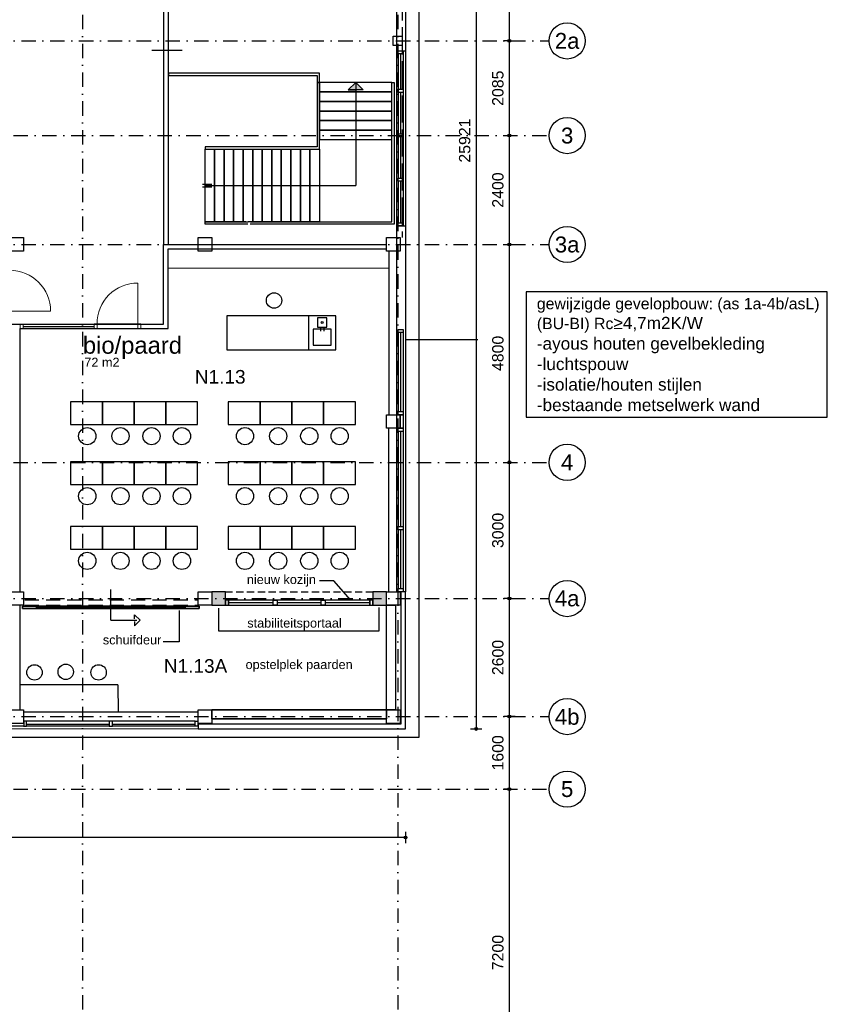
# Model space of a CAD drawing. Header units: millimetres. Extents: x 1137596 to 6076935, y -417599 to 265181.
# Tile 30 of 47: x 1297607 to 1315408, y -325411 to -303720. Entities that reach past the tile are written whole.
import ezdxf
from ezdxf.enums import TextEntityAlignment as Align

# ---------------------------------------------------------------- set-up
doc = ezdxf.new("R2010")
doc.units = ezdxf.units.MM
doc.header["$LTSCALE"] = 50
doc.header["$PDMODE"] = 3
doc.header["$PDSIZE"] = 1
for name, pattern in [('ACAD_ISO02W100', [15, 12, -3]), ('DASHDOT2', [12.7, 6.35, -3.175, 0, -3.175]), ('HIDDEN', [9.375, 6.25, -3.125]), ('HIDDEN2', [4.7625, 3.175, -1.5875])]:
    doc.linetypes.add(name, pattern=pattern)
doc.layers.get('0').update_dxf_attribs({"linetype": 'CONTINUOUS'})
doc.layers.get('DEFPOINTS').update_dxf_attribs({"linetype": 'CONTINUOUS'})
for name, color, linetype in [('AI$1A-100_INFO', 1, 'CONTINUOUS'), ('AL21----_BUITENWAND', 3, 'CONTINUOUS'), ('AL22----_BINNENWAND', 3, 'CONTINUOUS'), ('AL24----_TRAPPEN', 1, 'CONTINUOUS'), ('AL28----_KONSTRUKTIES', 4, 'CONTINUOUS'), ('AL31----_BUITENKOZIJN', 2, 'CONTINUOUS'), ('AL32----_BINNENKOZIJN', 7, 'CONTINUOUS'), ('AL32----_BINNENKOZIJN_1', 1, 'CONTINUOUS'), ('AL34----_BALUSTRADES', 1, 'CONTINUOUS'), ('Alg-Dun-Arc', 8, 'CONTINUOUS'), ('bib', 7, 'CONTINUOUS'), ('bib @ 100', 7, 'CONTINUOUS'), ('BiKoz-Draai-Az', 8, 'CONTINUOUS'), ('BiKoz-Hout-Az', 8, 'CONTINUOUS'), ('BiKoz-Hout-Drs', 2, 'CONTINUOUS'), ('BiWand-Bakst-Drs', 3, 'CONTINUOUS'), ('DIM25', 1, 'CONTINUOUS'), ('InrOpslag-Alg-Az', 1, 'CONTINUOUS'), ('Sanitair-Alg-Az', 1, 'CONTINUOUS'), ('stalen kolom', 1, 'CONTINUOUS'), ('Stramien-Alg-Az', 9, 'DASHDOT2'), ('Stramien-Alg-Drs', 8, 'CONTINUOUS'), ('Stramien-Alg-Txt', 2, 'CONTINUOUS'), ('Txt25', 2, 'CONTINUOUS'), ('TXT25-Oppvl', 2, 'CONTINUOUS'), ('TXT35', 3, 'CONTINUOUS')]:
    doc.layers.add(name, color=color, linetype=linetype)
doc.styles.add('BOS3', font='arial.ttf')
doc.dimstyles.new('BOS3', dxfattribs={"dimtxt": 2.5, "dimasz": 1.25, "dimexe": 1.25, "dimexo": 0, "dimgap": 1.25, "dimtad": 1, "dimdec": 3, "dimdsep": 46, "dimtxsty": 'BOS3', "dimblk": 'SMALL', "dimblk1": 'SMALL', "dimblk2": 'SMALL', "dimsah": 1, "dimcen": 2.5, "dimclrd": 1, "dimclre": 1, "dimclrt": 2, "dimadec": 4, "dimazin": 2, "dimtfac": 0.4, "dimtdec": 0, "dimtix": 1, "dimtmove": 2, "dimatfit": 3, "dimfxl": 1.25, "dimfxlon": 1, "dimtvp": 1, "dimtolj": 1, "dimarcsym": 0})

# ---------------------------------------------------------------- blocks, each defined once
blk = doc.blocks.new('H100054-_871429120820')
for p, q in [((-500, 2134), (-406, 2134)), ((-500, 2066), (-406, 2066)), ((-750, 1800), (0, 1800))]:
    blk.add_line(p, q)
for points in [[(0, 2400), (-750, 2400), (-750, 0), (0, 0)], [(-700, 2000), (-500, 2000), (-500, 2200), (-700, 2200)], [(-450, 1900), (-100, 1900), (-100, 2300), (-450, 2300)]]:
    blk.add_lwpolyline(points, close=True)
blk.add_circle((-600, 2100), 22)
blk = doc.blocks.new('Bos bikozijn linksdr B1030 simpel')
at = {"layer": 'BiKoz-Draai-Az', "lineweight": 0}
blk.add_lwpolyline([(67, -51), (67, -947, 0.414214), (963, -51, 0.414214)], format="xyb", dxfattribs=at)
at = {"layer": 'BiKoz-Hout-Az', "lineweight": 0}
for points in [[(67, 51), (963, 51)], [(67, -51), (963, -51)]]:
    blk.add_lwpolyline(points, dxfattribs=at)
at = {"layer": 'BiKoz-Hout-Drs', "lineweight": 0}
for points in [[(0, 51), (0, -51), (67, -51), (67, 51)], [(963, 51), (963, -51), (1030, -51), (1030, 51)]]:
    blk.add_lwpolyline(points, close=True, dxfattribs=at)
blk = doc.blocks.new('*U247')
at = {"layer": 'Stramien-Alg-Drs'}
blk.add_circle((-4, 0), 4, dxfattribs=at)
at = {"layer": 'Stramien-Alg-Txt', "style": 'BOS3'}
blk.add_attdef('TEKST', text='', height=3.5, dxfattribs=at).set_placement((-4, 0), align=Align.MIDDLE)
blk = doc.blocks.new('_Small')
at = {"color": 0, "linetype": 'ByBlock', "lineweight": -2}
blk.add_circle((0, 0), 0.25, dxfattribs=at)
blk = doc.blocks.new('*D211')
at = {"layer": 'DEFPOINTS', "color": 0, "transparency": 16777216}
for p in [(775531, -591917), (775584, -591917), (775458, -599117)]:
    blk.add_point(p, dxfattribs=at)
at = {"layer": 'DIM25', "color": 1, "lineweight": -2, "transparency": 16777216}
for p, q in [((775531, -591917), (775406, -591917)), ((775531, -599117), (775531, -591917)), ((775531, -599117), (775656, -599117))]:
    blk.add_line(p, q, dxfattribs=at)
at = {"layer": 'DIM25', "color": 1, "lineweight": -2, "transparency": 16777216, "xscale": 125, "yscale": 125, "zscale": 125}
for p, rotation in [((775531, -591917), 90), ((775531, -599117), 270)]:
    blk.add_blockref('_Small', p, dxfattribs=dict(at, rotation=rotation))
at = {"layer": 'DIM25', "color": 2, "transparency": 16777216, "insert": (775278, -595517), "char_height": 250, "attachment_point": 5, "rotation": 90, "style": 'BOS3'}
blk.add_mtext('\\A1;7200', dxfattribs=at)
blk = doc.blocks.new('*D212')
at = {"layer": 'DEFPOINTS', "color": 0, "transparency": 16777216}
for p in [(775214, -579917), (775531, -579917), (774675, -584717)]:
    blk.add_point(p, dxfattribs=at)
at = {"layer": 'DIM25', "color": 1, "lineweight": -2, "transparency": 16777216}
for p, q in [((775406, -579917), (775656, -579917)), ((775531, -584717), (775531, -579917)), ((775406, -584717), (775656, -584717))]:
    blk.add_line(p, q, dxfattribs=at)
at = {"layer": 'DIM25', "color": 1, "lineweight": -2, "transparency": 16777216, "xscale": 125, "yscale": 125, "zscale": 125}
for p, rotation in [((775531, -579917), 90), ((775531, -584717), 270)]:
    blk.add_blockref('_Small', p, dxfattribs=dict(at, rotation=rotation))
at = {"layer": 'DIM25', "color": 2, "transparency": 16777216, "insert": (775278, -582317), "char_height": 250, "attachment_point": 5, "rotation": 90, "style": 'BOS3'}
blk.add_mtext('\\A1;4800', dxfattribs=at)
blk = doc.blocks.new('*D213')
at = {"layer": 'DEFPOINTS', "color": 0, "transparency": 16777216}
for p in [(775531, -590317), (775810, -590317), (775584, -591917)]:
    blk.add_point(p, dxfattribs=at)
at = {"layer": 'DIM25', "color": 1, "lineweight": -2, "transparency": 16777216}
for p, q in [((775656, -590317), (775406, -590317)), ((775531, -591917), (775531, -590317)), ((775531, -591917), (775406, -591917))]:
    blk.add_line(p, q, dxfattribs=at)
at = {"layer": 'DIM25', "color": 1, "lineweight": -2, "transparency": 16777216, "xscale": 125, "yscale": 125, "zscale": 125}
for p, rotation in [((775531, -590317), 90), ((775531, -591917), 270)]:
    blk.add_blockref('_Small', p, dxfattribs=dict(at, rotation=rotation))
at = {"layer": 'DIM25', "color": 2, "transparency": 16777216, "insert": (775278, -591117), "char_height": 250, "attachment_point": 5, "rotation": 90, "style": 'BOS3'}
blk.add_mtext('\\A1;1600', dxfattribs=at)
blk = doc.blocks.new('*D214')
at = {"layer": 'DEFPOINTS', "color": 0, "transparency": 16777216}
for p in [(775531, -587717), (775710, -587717), (775810, -590317)]:
    blk.add_point(p, dxfattribs=at)
at = {"layer": 'DIM25', "color": 1, "lineweight": -2, "transparency": 16777216}
for p, q in [((775585, -587717), (775406, -587717)), ((775531, -590317), (775531, -587717)), ((775656, -590317), (775406, -590317))]:
    blk.add_line(p, q, dxfattribs=at)
at = {"layer": 'DIM25', "color": 1, "lineweight": -2, "transparency": 16777216, "xscale": 125, "yscale": 125, "zscale": 125}
for p, rotation in [((775531, -587717), 90), ((775531, -590317), 270)]:
    blk.add_blockref('_Small', p, dxfattribs=dict(at, rotation=rotation))
at = {"layer": 'DIM25', "color": 2, "transparency": 16777216, "insert": (775278, -589017), "char_height": 250, "attachment_point": 5, "rotation": 90, "style": 'BOS3'}
blk.add_mtext('\\A1;2600', dxfattribs=at)
blk = doc.blocks.new('*D215')
at = {"layer": 'DEFPOINTS', "color": 0, "transparency": 16777216}
for p in [(774675, -584717), (775531, -584717), (775710, -587717)]:
    blk.add_point(p, dxfattribs=at)
at = {"layer": 'DIM25', "color": 1, "lineweight": -2, "transparency": 16777216}
for p, q in [((775406, -584717), (775656, -584717)), ((775531, -587717), (775531, -584717)), ((775585, -587717), (775406, -587717))]:
    blk.add_line(p, q, dxfattribs=at)
at = {"layer": 'DIM25', "color": 1, "lineweight": -2, "transparency": 16777216, "xscale": 125, "yscale": 125, "zscale": 125}
for p, rotation in [((775531, -584717), 90), ((775531, -587717), 270)]:
    blk.add_blockref('_Small', p, dxfattribs=dict(at, rotation=rotation))
at = {"layer": 'DIM25', "color": 2, "transparency": 16777216, "insert": (775278, -586217), "char_height": 250, "attachment_point": 5, "rotation": 90, "style": 'BOS3'}
blk.add_mtext('\\A1;3000', dxfattribs=at)
blk = doc.blocks.new('*D216')
at = {"layer": 'DEFPOINTS', "color": 0, "transparency": 16777216}
for p in [(775531, -570317), (775711, -570317), (775692, -575432)]:
    blk.add_point(p, dxfattribs=at)
at = {"layer": 'DIM25', "color": 1, "lineweight": -2, "transparency": 16777216}
for p, q in [((775586, -570317), (775406, -570317)), ((775531, -575432), (775531, -570317)), ((775567, -575432), (775406, -575432))]:
    blk.add_line(p, q, dxfattribs=at)
at = {"layer": 'DIM25', "color": 1, "lineweight": -2, "transparency": 16777216, "xscale": 125, "yscale": 125, "zscale": 125}
for p, rotation in [((775531, -570317), 90), ((775531, -575432), 270)]:
    blk.add_blockref('_Small', p, dxfattribs=dict(at, rotation=rotation))
at = {"layer": 'DIM25', "color": 2, "transparency": 16777216, "insert": (775278, -572875), "char_height": 250, "attachment_point": 5, "rotation": 90, "style": 'BOS3'}
blk.add_mtext('\\A1;5115', dxfattribs=at)
blk = doc.blocks.new('*D217')
at = {"layer": 'DEFPOINTS', "color": 0, "transparency": 16777216}
for p in [(775174, -577518), (775531, -577518), (775214, -579918)]:
    blk.add_point(p, dxfattribs=at)
at = {"layer": 'DIM25', "color": 1, "lineweight": -2, "transparency": 16777216}
for p, q in [((775406, -577518), (775656, -577518)), ((775531, -579918), (775531, -577518)), ((775406, -579918), (775656, -579918))]:
    blk.add_line(p, q, dxfattribs=at)
at = {"layer": 'DIM25', "color": 1, "lineweight": -2, "transparency": 16777216, "xscale": 125, "yscale": 125, "zscale": 125}
for p, rotation in [((775531, -577518), 90), ((775531, -579918), 270)]:
    blk.add_blockref('_Small', p, dxfattribs=dict(at, rotation=rotation))
at = {"layer": 'DIM25', "color": 2, "transparency": 16777216, "insert": (775278, -578718), "char_height": 250, "attachment_point": 5, "rotation": 90, "style": 'BOS3'}
blk.add_mtext('\\A1;2400', dxfattribs=at)
blk = doc.blocks.new('*D218')
at = {"layer": 'DEFPOINTS', "color": 0, "transparency": 16777216}
for p in [(775531, -575432), (775692, -575432), (775174, -577517)]:
    blk.add_point(p, dxfattribs=at)
at = {"layer": 'DIM25', "color": 1, "lineweight": -2, "transparency": 16777216}
for p, q in [((775567, -575432), (775406, -575432)), ((775531, -577517), (775531, -575432)), ((775406, -577517), (775656, -577517))]:
    blk.add_line(p, q, dxfattribs=at)
at = {"layer": 'DIM25', "color": 1, "lineweight": -2, "transparency": 16777216, "xscale": 125, "yscale": 125, "zscale": 125}
for p, rotation in [((775531, -575432), 90), ((775531, -577517), 270)]:
    blk.add_blockref('_Small', p, dxfattribs=dict(at, rotation=rotation))
at = {"layer": 'DIM25', "color": 2, "transparency": 16777216, "insert": (775278, -576475), "char_height": 250, "attachment_point": 5, "rotation": 90, "style": 'BOS3'}
blk.add_mtext('\\A1;2085', dxfattribs=at)
blk = doc.blocks.new('*D222')
at = {"layer": 'DEFPOINTS', "color": 0, "transparency": 16777216}
for p in [(773241, -564669), (773241, -590590), (774799, -590590)]:
    blk.add_point(p, dxfattribs=at)
at = {"layer": 'DIM25', "color": 1, "lineweight": -2, "transparency": 16777216}
for p, q in [((774674, -564669), (774924, -564669)), ((774799, -564669), (774799, -590590)), ((774674, -590590), (774924, -590590))]:
    blk.add_line(p, q, dxfattribs=at)
at = {"layer": 'DIM25', "color": 1, "lineweight": -2, "transparency": 16777216, "xscale": 125, "yscale": 125, "zscale": 125}
for p, rotation in [((774799, -564669), 90), ((774799, -590590), 270)]:
    blk.add_blockref('_Small', p, dxfattribs=dict(at, rotation=rotation))
at = {"layer": 'DIM25', "color": 2, "transparency": 16777216, "insert": (774547, -577629), "char_height": 250, "attachment_point": 5, "rotation": 90, "style": 'BOS3'}
blk.add_mtext('\\A1;25921', dxfattribs=at)
blk = doc.blocks.new('P-K-39-001S_P04624')
at = {"color": 0, "lineweight": 0}
blk.add_lwpolyline([(-67, 0), (-67, -114), (0, -114), (0, 0)], close=True, dxfattribs=at)
blk = doc.blocks.new('h651-06-')
at = {"color": 0, "linetype": 'ByBlock'}
blk.add_line((-324, 0), (324, 0), dxfattribs=at)
for centre, start, end in [((-252, -10), 9.4623, 170.5377), ((-132, 10), 189.4623, 350.5377), ((-12, -10), 9.4623, 170.5377), ((108, 10), 189.4623, 350.5377), ((228, -10), 9.4623, 170.5377)]:
    blk.add_arc(centre, 60.8, start, end, dxfattribs=at)
blk = doc.blocks.new('*U234')
at = {"layer": 'BiKoz-Draai-Az'}
blk.add_line((-188, 0), (-188, 630), dxfattribs=at)
blk.add_arc((-188, 0), 630, 90, 180, dxfattribs=at)
at = {"layer": 'Sanitair-Alg-Az'}
blk.add_lwpolyline([(-1021, 0), (-75, 0), (-75, 20), (-1021, 20)], close=True, dxfattribs=at)
blk = doc.blocks.new('*U235')
at = {"layer": 'Sanitair-Alg-Az', "linetype": 'HIDDEN2'}
for p, q in [((-275, -160), (275, -40)), ((275, -160), (-275, -40))]:
    blk.add_line(p, q, dxfattribs=at)
blk.add_lwpolyline([(275, -160), (275, -40), (-275, -40), (-275, -160)], close=True, dxfattribs=at)
at = {"layer": 'Sanitair-Alg-Az'}
for points in [[(114, -192), (160, -340), (163, -353), (167, -365), (170, -379), (173, -392), (175, -406), (176, -420), (178, -435), (179, -466), (178, -482), (176, -499), (173, -517), (168, -534), (161, -551), (154, -568), (145, -585), (134, -601), (122, -616), (109, -629), (94, -641), (78, -652), (61, -660), (42, -667), (0, -673), (-22, -672), (-42, -668), (-61, -662), (-78, -653), (-94, -643), (-109, -631), (-123, -617), (-134, -602), (-145, -586), (-154, -569), (-162, -552), (-169, -534), (-173, -517), (-177, -500), (-180, -466), (-179, -451), (-179, -436), (-177, -421), (-176, -407), (-173, -393), (-171, -380), (-168, -367), (-164, -354), (-160, -342), (-114, -194)], [(-110, -240), (110, -240)]]:
    blk.add_lwpolyline(points, dxfattribs=at)
blk = doc.blocks.new('wast')
at = {"layer": 'Sanitair-Alg-Az'}
for points in [[(-300, 0), (-300, -400), (300, -400), (300, 0)], [(-250, -77), (-250, -350), (250, -350), (250, -77)], [(0, -60), (-46.5, -60), (-46.5, -35), (0, -35)], [(-15, -64), (15, -64), (15, -157), (-15, -157)], [(0, -60), (46.5, -60), (46.5, -35), (0, -35)]]:
    blk.add_lwpolyline(points, close=True, dxfattribs=at)
blk = doc.blocks.new('*U236')
at = {"layer": 'Sanitair-Alg-Az'}
for points in [[(-57, -339, 0.181983), (0, -360, 0.181983), (57, -339, 0.102751), (120, -255, 0.062084), (156, -146, 0.048328), (170, 0), (-170, 0, 0.048328), (-156, -146, 0.062084), (-120, -255, 0.102751), (-57, -339)], [(-90, -105, 0.42619), (-126, -140, 0.000065), (-126, -140, 0.062084), (-93, -242, 0.102751), (-37, -316, 0.181983), (0, -330, 0.181983), (37, -316, 0.102751), (93, -242, 0.062084), (126, -140, 0.000065), (126, -140, 0.426188), (90, -105), (-95, -105)]]:
    blk.add_lwpolyline(points, format="xyb", close=True, dxfattribs=at)
blk.add_lwpolyline([(-148, -180, -0.423058), (-90, -90), (90, -90, -0.423058), (148, -180)], format="xyb", dxfattribs=at)
blk.add_arc((0, -38), 196, 235.8248, 304.1752, dxfattribs=at)
blk = doc.blocks.new('kolom_1')
at = {"layer": 'stalen kolom'}
blk.add_lwpolyline([(0, 0), (300, 0), (300, 300), (0, 300)], close=True, dxfattribs=at)
blk = doc.blocks.new('trap verdieping')
at = {"layer": 'stalen kolom'}
h = blk.add_hatch(color=256, dxfattribs=at)
h.dxf.hatch_style = 1
h.paths.add_polyline_path([(3154, 2954), (3320, 3120), (3486, 2954)])
at = {"layer": 'AL31----_BUITENKOZIJN'}
for points in [[(4308, 2901), (4308, 1988)], [(4308, 1921), (4308, 1008)], [(4254, 941), (4254, 27)], [(4308, 941), (4308, 27)]]:
    blk.add_lwpolyline(points, dxfattribs=at)
at = {"layer": 'stalen kolom'}
for points in [[(2520, 3120), (2520, 3320), (-807, 3320), (-807, 3270), (2470, 3270), (2470, 3120), (2520, 3120)], [(0, 1650), (2470, 1650), (2470, 1650), (2520, 1650), (2520, 3120), (2470, 3120), (2470, 1700), (0, 1700)], [(998, 50), (4120, 50), (4120, 50), (4120, 3120), (4170, 3120), (4170, 0), (995, 0)], [(3320, 3120), (3154, 2954), (3320, 2954)], [(3320, 3120), (3320, 850)], [(3320, 3120), (3486, 2954), (3320, 2954)], [(0, 1700), (0, 1650), (1044, 1650)], [(1047, 1700), (0, 1700)], [(898, 50), (840, 50), (840, 1650), (994, 1650)], [(1044, 1650), (1050, 1650), (1050, 50), (948, 50)], [(-55, 880), (146, 880)], [(-55, 820), (146, 820)], [(0, 850), (3320, 850)], [(50, 850), (814, 850)], [(0, 0), (0, 50), (948, 50)], [(945, 0), (0, 0)]]:
    blk.add_lwpolyline(points, dxfattribs=at)
for points in [[(2520, 2910), (4120, 2910), (4120, 3120), (2520, 3120)], [(3154, 2954), (3320, 3120), (3486, 2954)], [(3154, 2954), (3320, 3120), (3486, 2954)], [(2520, 2700), (4120, 2700), (4120, 2910), (2520, 2910)], [(2520, 2490), (4120, 2490), (4120, 2700), (2520, 2700)], [(2520, 2280), (4120, 2280), (4120, 2490), (2520, 2490)], [(2520, 2070), (4120, 2070), (4120, 2280), (2520, 2280)], [(2520, 1860), (4120, 1860), (4120, 2070), (2520, 2070)], [(0, 50), (0, 1650), (210, 1650), (210, 50)], [(210, 50), (210, 1650), (420, 1650), (420, 50)], [(420, 50), (420, 1650), (630, 1650), (630, 50)], [(630, 50), (630, 1650), (840, 1650), (840, 50)], [(1050, 50), (1050, 1650), (1260, 1650), (1260, 50)], [(1260, 50), (1260, 1650), (1470, 1650), (1470, 50)], [(1470, 50), (1470, 1650), (1680, 1650), (1680, 50)], [(1680, 50), (1680, 1650), (1890, 1650), (1890, 50)], [(1890, 50), (1890, 1650), (2100, 1650), (2100, 50)], [(2100, 50), (2100, 1650), (2310, 1650), (2310, 50)], [(2310, 50), (2310, 1650), (2520, 1650), (2520, 50)]]:
    blk.add_lwpolyline(points, close=True, dxfattribs=at)
blk = doc.blocks.new('tijdelijk verdieping')
at = {"layer": 'Alg-Dun-Arc', "transparency": 33554687}
h = blk.add_hatch(color=256, dxfattribs=at)
h.dxf.hatch_style = 1
h.paths.add_polyline_path([(25200, -8100), (25500, -8100), (25500, -7800), (25200, -7800)])
h = blk.add_hatch(color=256, dxfattribs=at)
h.dxf.hatch_style = 1
h.paths.add_polyline_path([(28750, -8100), (29050, -8100), (29050, -7800), (28750, -7800)])
at = {"color": 3}
for points in [[(8600, 4270), (20750, 4269), (20750, 0), (8600, 1)], [(8700, 4170), (20650, 4169), (20650, 100), (8700, 101)], [(620, -7800), (620, -8100), (320, -8100), (320, -7800)]]:
    blk.add_lwpolyline(points, close=True, dxfattribs=at)
at = {"layer": 'AI$1A-100_INFO', "linetype": 'HIDDEN', "ltscale": 5}
for p, q in [((8700, 4120), (20649, 169)), ((20634, 4119), (8700, 101))]:
    blk.add_line(p, q, dxfattribs=at)
at = {"layer": 'AL21----_BUITENWAND'}
blk.add_lwpolyline([(25200, -10600), (25200, -10400), (29050, -10400), (29050, -10600)], close=True, dxfattribs=at)
at = {"layer": 'AL22----_BINNENWAND'}
for points in [[(0, 120), (0, 20), (4450, 20), (4450, 120)], [(4150, -45), (4150, -255), (620, -255), (620, -45)], [(100, -300), (100, -962), (300, -962), (300, -300)], [(420, -300), (420, -962), (320, -962), (320, -300)], [(4435, -300), (4435, -7800), (4250, -7800), (4250, -300)], [(420, -3580), (420, -2016), (320, -2016), (320, -3580)]]:
    blk.add_lwpolyline(points, close=True, dxfattribs=at)
for points in [[(100, -5131), (100, -2016), (300, -2016), (300, -5131)], [(4250, -2227), (4250, -3114)], [(4250, -3214), (4250, -4100)], [(4250, -4100), (620, -4100), (620, -3880), (520, -3880), (520, -4200), (4250, -4200)], [(4250, -4400), (320, -4400), (320, -5131)], [(420, -5131), (420, -4500), (4250, -4500)], [(420, -5131), (420, -5131), (420, -5131), (100, -5131)], [(300, -6185), (300, -7800), (100, -7800), (100, -6185)], [(420, -6185), (420, -6185), (420, -6185), (100, -6185)], [(320, -6185), (320, -7800), (420, -7800), (420, -7365)], [(420, -6185), (420, -7240)], [(1220, -7800), (1220, -7240), (420, -7240)], [(420, -7365), (1095, -7365), (1095, -7800)], [(1095, -7800), (620, -7800), (620, -7900), (1120, -7900), (1120, -8050), (4150, -8050), (4150, -7950), (1220, -7950), (1220, -7800)]]:
    blk.add_lwpolyline(points, dxfattribs=at)
at = {"layer": 'AL28----_KONSTRUKTIES'}
for points in [[(0, -300), (0, 0), (300, 0), (300, -300)], [(0, -300), (0, 0), (300, 0), (300, -300)], [(620, 0), (620, -300), (320, -300), (320, 0)], [(620, 0), (620, -300), (320, -300), (320, 0)], [(4150, 0), (4150, -300), (4450, -300), (4450, 0)], [(4150, 0), (4150, -300), (4450, -300), (4450, 0)], [(4150, 0), (4150, -300), (4450, -300), (4450, 0)], [(8600, 0), (8600, -300), (8300, -300), (8300, 0)], [(620, -3580), (620, -3880), (320, -3880), (320, -3580)], [(0, -7800), (0, -8100), (300, -8100), (300, -7800)], [(0, -7800), (0, -8100), (300, -8100), (300, -7800)], [(620, -7800), (620, -8100), (320, -8100), (320, -7800)], [(4150, -7800), (4150, -8100), (4450, -8100), (4450, -7800)], [(4150, -7800), (4150, -8100), (4450, -8100), (4450, -7800)]]:
    blk.add_lwpolyline(points, close=True, dxfattribs=at)
at = {"layer": 'AL32----_BINNENKOZIJN', "linetype": 'Continuous'}
for points in [[(367, -972), (367, -1022), (324, -1022), (324, -1039), (253, -1039), (253, -982), (353, -982), (353, -972)], [(367, -1956), (324, -1956), (324, -1939), (253, -1939), (253, -1996), (353, -1996), (353, -2006), (367, -2006)], [(367, -5141), (367, -5191), (324, -5191), (324, -5208), (253, -5208), (253, -5151), (353, -5151), (353, -5141)], [(367, -6125), (324, -6125), (324, -6108), (253, -6108), (253, -6165), (353, -6165), (353, -6175), (367, -6175)]]:
    blk.add_lwpolyline(points, close=True, dxfattribs=at)
for points in [[(324, -1027), (324, -1951)], [(364, -1956), (364, -1022)], [(324, -5196), (324, -6120)], [(364, -6125), (364, -5191)]]:
    blk.add_lwpolyline(points, dxfattribs=at)
at = {"layer": 'AL32----_BINNENKOZIJN_1', "linetype": 'Continuous'}
for points in [[(364, -1022), (606, -1924, -0.065543), (364, -1956, -0.065543)], [(364, -5191), (606, -6094, -0.065543), (364, -6125, -0.065543)]]:
    blk.add_lwpolyline(points, format="xyb", dxfattribs=at)
at = {"layer": 'AL32----_BINNENKOZIJN_1'}
for points in [[(164, -1498), (564, -1498)], [(164, -5667), (564, -5667)]]:
    blk.add_lwpolyline(points, dxfattribs=at)
at = {"layer": 'AL34----_BALUSTRADES'}
blk.add_lwpolyline([(8700, 4170), (20634, 4169), (20634, 4119), (8700, 4120)], dxfattribs=at)
at = {"layer": 'BiWand-Bakst-Drs'}
for points in [[(4089, -1201), (4070, -1201), (4070, -255), (4089, -255)], [(4250, -1201), (2950, -1201), (2950, -1221), (4250, -1221)], [(4089, -2167), (4070, -2167), (4070, -1221), (4089, -1221)], [(4250, -2167), (2950, -2167), (2950, -2187), (4250, -2187)], [(4089, -3134), (4070, -3134), (4070, -2187), (4089, -2187)], [(4250, -3134), (2950, -3134), (2950, -3154), (4250, -3154)], [(4089, -4100), (4070, -4100), (4070, -3154), (4089, -3154)], [(4089, -5446), (4070, -5446), (4070, -4500), (4089, -4500)], [(4250, -5446), (2950, -5446), (2950, -5466), (4250, -5466)], [(4089, -6412), (4070, -6412), (4070, -5466), (4089, -5466)], [(4250, -6412), (2950, -6412), (2950, -6432), (4250, -6432)], [(4089, -7950), (4070, -7950), (4070, -6432), (4089, -6432)], [(4070, -7181), (3579, -7181), (3579, -7201), (4070, -7201)]]:
    blk.add_lwpolyline(points, close=True, dxfattribs=at)
at = {"layer": 'stalen kolom', "color": 3}
blk.add_lwpolyline([(25200, -10600), (29050, -10600), (29050, -10400), (25200, -10400)], close=True, dxfattribs=at)
at = {"layer": 'AL32----_BINNENKOZIJN', "linetype": 'Continuous', "rotation": 270}
blk.add_blockref('P-K-39-001S_P04624', (158, 120), dxfattribs=at)
at = {"layer": 'AL32----_BINNENKOZIJN', "rotation": 180}
for p in [(324, -1498), (324, -5667)]:
    blk.add_blockref('h651-06-', p, dxfattribs=at)
at = {"layer": 'bib'}
for name, p in [('trap verdieping', (25052, 300)), ('wast', (1331, -255)), ('wast', (1331, -4500)), ('kolom_1', (25200, -8100)), ('kolom_1', (28750, -8100))]:
    blk.add_blockref(name, p, dxfattribs=at)
for name, p, rotation in [('*U234', (2970, -180), 90), ('*U235', (4230, -728), 270), ('*U234', (2970, -1146), 90), ('*U235', (4230, -1694), 270), ('*U235', (4230, -2661), 270), ('*U235', (4230, -3627), 270), ('*U234', (2970, -4425), 90), ('*U235', (4230, -4973), 270), ('*U235', (4230, -5939), 270), ('*U236', (4070, -6813), 270)]:
    blk.add_blockref(name, p, dxfattribs=dict(at, rotation=rotation))
for name, p, xscale, rotation in [('*U234', (2970, -3209), -1.000000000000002, 90), ('*U234', (2970, -4175), -1.000000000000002, 90), ('wast', (1331, -4100), -1, 180), ('*U234', (2970, -6488), -1.000000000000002, 90), ('wast', (1679, -7950), -1, 180), ('*U236', (4070, -7567), -1, 270)]:
    blk.add_blockref(name, p, dxfattribs=dict(at, xscale=xscale, rotation=rotation))
blk = doc.blocks.new('*D150')
at = {"layer": 'DEFPOINTS', "color": 0, "transparency": 16777216}
for p in [(1264071, -319342), (1306111, -319342), (1264071, -321736)]:
    blk.add_point(p, dxfattribs=at)
at = {"layer": 'DIM25', "color": 1, "lineweight": -2, "transparency": 16777216}
for p, q in [((1264071, -321611), (1264071, -321861)), ((1306111, -321611), (1306111, -321861)), ((1306111, -321736), (1264071, -321736))]:
    blk.add_line(p, q, dxfattribs=at)
at = {"layer": 'DIM25', "color": 1, "lineweight": -2, "transparency": 16777216, "xscale": 125, "yscale": 125, "zscale": 125, "rotation": 180}
blk.add_blockref('_Small', (1264071, -321736), dxfattribs=at)
at = {"layer": 'DIM25', "color": 1, "lineweight": -2, "transparency": 16777216, "xscale": 125, "yscale": 125, "zscale": 125}
blk.add_blockref('_Small', (1306111, -321736), dxfattribs=at)
at = {"layer": 'DIM25', "color": 2, "transparency": 16777216, "insert": (1285091, -321484), "char_height": 250, "attachment_point": 5, "style": 'BOS3'}
blk.add_mtext('\\A1;42040', dxfattribs=at)
blk = doc.blocks.new('*U252')
at = {"layer": 'TXT25-Oppvl', "style": 'BOS3'}
blk.add_attdef('OPPERVLAKTE2', (0, -3), '', height=2, dxfattribs=at)
at = {"layer": 'TXT35', "style": 'BOS3'}
for tag, p, height in [('RUIMTENUMMER', (0, 4), 3), ('RUIMTENAAM', (0, 0), 2.5)]:
    blk.add_attdef(tag, p, '', height=height, dxfattribs=at)
blk = doc.blocks.new('stramienen')
at = {"layer": 'Stramien-Alg-Az'}
blk.add_line((730479.0585, -575432.0924), (776404.4477, -575432.0924), dxfattribs=at)
for points in [[(766120.6695, -557711.0234), (766120.6695, -629125.5137)], [(773070.6697, -557711.0234), (773070.6697, -629125.5137)], [(703629.6064, -577517.1403), (776404.4348, -577517.1403)], [(730479.0455, -579918.0172), (776404.4348, -579918.0172)], [(703629.6064, -584717.1403), (776404.4348, -584717.1403)], [(730479.0455, -587717.0956), (776404.4348, -587717.0956)], [(730479.0455, -590317.098), (776404.4351, -590317.098)], [(703629.6064, -591917.1412), (776404.4348, -591917.1412)]]:
    blk.add_lwpolyline(points, dxfattribs=at)
at = {"layer": 'bib @ 100', "xscale": 100, "yscale": 100, "zscale": 100}
for p, values in [((777204.4477, -575432.0924), {'TEKST': '2a'}), ((777204.4348, -577517.1403), {'TEKST': '3'}), ((777204.4348, -579918.0172), {'TEKST': '3a'}), ((777204.4348, -584717.1403), {'TEKST': '4'}), ((777204.4348, -587717.0956), {'TEKST': '4a'}), ((777204.4351, -590317.098), {'TEKST': '4b'}), ((777204.4348, -591917.1412), {'TEKST': '5'})]:
    blk.add_blockref('*U247', p, dxfattribs=at).add_auto_attribs(values)
at = {"layer": 'DIM25'}
for base, p1, p2, picture, middle in [((774799.255, -590589.5966), (773241.2488, -564668.5968), (773241.2958, -590589.5966), '*D222', (774546.6117, -577629.0967)), ((775531.006, -570317.0923), (775691.7367, -575432.0924), (775711.09, -570317.0923), '*D216', (775278.3628, -572874.5923)), ((775531.006, -575432.1404), (775174.3151, -577517.1403), (775691.7367, -575432.1404), '*D218', (775278.3628, -576474.6403)), ((775531.006, -577518.0173), (775214.3338, -579918.0172), (775174.3151, -577518.0173), '*D217', (775278.3628, -578718.0172)), ((775531.006, -579917.1402), (774674.6723, -584717.1403), (775214.3338, -579917.1402), '*D212', (775278.3628, -582317.1402)), ((775531.006, -584717.0953), (775710.1059, -587717.0956), (774674.6723, -584717.0953), '*D215', (775278.2775, -586217.0954)), ((775531.006, -587717.0976), (775809.6933, -590317.098), (775710.1059, -587717.0976), '*D214', (775278.3628, -589017.0978)), ((775531.006, -590317.141), (775584.408, -591917.1412), (775809.6933, -590317.141), '*D213', (775278.3628, -591117.1411)), ((775531.006, -591917.1402), (775458.3164, -599117.1403), (775584.408, -591917.1402), '*D211', (775278.3628, -595517.1403))]:
    dim = blk.add_linear_dim(base=base, p1=p1, p2=p2, angle=90, dimstyle='BOS3', override={"dimscale": 0, "dimtxt": 2.5, "dimasz": 1.25, "dimexe": 1.25, "dimexo": 1.25, "dimgap": 1.25, "dimclrt": 2, "dimfxl": 1.25, "dimfxlon": 1}, dxfattribs=at)
    dim.commit()
    dim.dimension.update_dxf_attribs({"geometry": picture, "text_midpoint": middle})

msp = doc.modelspace()

# ---------------------------------------------------------------- linework, layer by layer
at = {"color": 3}
for p, q in [((1300786.5359, -308671.5273), (1300786.521, -302386.5275)), ((1300886.5359, -308671.5271), (1300886.521, -302386.5272)), ((1305910.646, -302386.5149), (1305910.687, -316321.5168)), ((1306110.646, -302386.5143), (1306110.687, -316321.5162)), ((1305910.6527, -304405.3756), (1306110.6527, -304405.3751)), ((1305910.664, -308261.514), (1306110.664, -308261.5134)), ((1297614.2116, -316321.5255), (1297614.2116, -310524.3132)), ((1297614.2116, -318921.5284), (1297614.2116, -316621.5265))]:
    msp.add_line(p, q, dxfattribs=at)
at = {"color": 1, "linetype": 'ACAD_ISO02W100'}
msp.add_line((1306040.6597, -302386.5143), (1306040.6777, -308521.5136), dxfattribs=at)
at = {"color": 1}
msp.add_line((1300517.1211, -304392.3122), (1301190.4422, -304392.3122), dxfattribs=at)
at = {"color": 1, "lineweight": 0}
for p, q in [((1300885.9466, -309194.7434), (1305740.6733, -309194.7434)), ((1301540.6924, -319341.5235), (1281090.6919, -319341.5616))]:
    msp.add_line(p, q, dxfattribs=at)
at = {"color": 1, "linetype": 'HIDDEN'}
for p, q in [((1297718.1998, -316502.3306), (1301540.6885, -316502.336)), ((1297718.1998, -316621.5177), (1301540.6885, -316621.5231))]:
    msp.add_line(p, q, dxfattribs=at)
at = {"color": 1, "linetype": 'Continuous'}
for q in [(1297614.2116, -318375.5223), (1299779.2422, -318971.5242)]:
    msp.add_line((1299767.3685, -318375.5202), q, dxfattribs=at)
at = {"color": 3}
for points in [[(1297290.678, -310424.3132), (1298866.2012, -310424.3132), (1300779.4773, -310424.3132), (1300779.4773, -308671.5355), (1305690.6594, -308671.5205)], [(1297614.2116, -310524.3132), (1298866.2012, -310524.3132), (1300879.4773, -310524.3132), (1300879.4773, -308771.5352), (1305690.6597, -308771.5205)]]:
    msp.add_lwpolyline(points, dxfattribs=at)
at = {"color": 1, "lineweight": 0}
msp.add_lwpolyline([(1297681.5543, -310424.3132), (1297614.568, -310424.3132), (1297614.568, -310524.3132), (1297681.5543, -310524.3132)], close=True, dxfattribs=at)
at = {"color": 1, "linetype": 'Continuous'}
for points in [[(1298728.6227, -312140.8537), (1298728.6227, -312640.8537), (1299428.6227, -312640.8537), (1299428.6227, -312140.8537)], [(1299428.6227, -312140.8537), (1299428.6227, -312640.8537), (1300128.6227, -312640.8537), (1300128.6227, -312140.8537)], [(1300128.6227, -312140.8537), (1300128.6227, -312640.8537), (1300828.6227, -312640.8537), (1300828.6227, -312140.8537)], [(1300828.6227, -312140.8537), (1300828.6227, -312640.8537), (1301528.6227, -312640.8537), (1301528.6227, -312140.8537)], [(1302205.5077, -312140.8537), (1302205.5077, -312640.8537), (1302905.5077, -312640.8537), (1302905.5077, -312140.8537)], [(1302905.5077, -312140.8537), (1302905.5077, -312640.8537), (1303605.5077, -312640.8537), (1303605.5077, -312140.8537)], [(1303605.5077, -312140.8537), (1303605.5077, -312640.8537), (1304305.5077, -312640.8537), (1304305.5077, -312140.8537)], [(1304305.5077, -312140.8537), (1304305.5077, -312640.8537), (1305005.5077, -312640.8537), (1305005.5077, -312140.8537)], [(1298728.6227, -313463.1594), (1298728.6227, -313963.1594), (1299428.6227, -313963.1594), (1299428.6227, -313463.1594)], [(1299428.6227, -313463.1594), (1299428.6227, -313963.1594), (1300128.6227, -313963.1594), (1300128.6227, -313463.1594)], [(1300128.6227, -313463.1594), (1300128.6227, -313963.1594), (1300828.6227, -313963.1594), (1300828.6227, -313463.1594)], [(1300828.6227, -313463.1594), (1300828.6227, -313963.1594), (1301528.6227, -313963.1594), (1301528.6227, -313463.1594)], [(1302205.5077, -313463.1594), (1302205.5077, -313963.1594), (1302905.5077, -313963.1594), (1302905.5077, -313463.1594)], [(1302905.5077, -313463.1594), (1302905.5077, -313963.1594), (1303605.5077, -313963.1594), (1303605.5077, -313463.1594)], [(1303605.5077, -313463.1594), (1303605.5077, -313963.1594), (1304305.5077, -313963.1594), (1304305.5077, -313463.1594)], [(1304305.5077, -313463.1594), (1304305.5077, -313963.1594), (1305005.5077, -313963.1594), (1305005.5077, -313463.1594)], [(1298728.6227, -314887.7369), (1298728.6227, -315387.7369), (1299428.6227, -315387.7369), (1299428.6227, -314887.7369)], [(1299428.6227, -314887.7369), (1299428.6227, -315387.7369), (1300128.6227, -315387.7369), (1300128.6227, -314887.7369)], [(1300128.6227, -314887.7369), (1300128.6227, -315387.7369), (1300828.6227, -315387.7369), (1300828.6227, -314887.7369)], [(1300828.6227, -314887.7369), (1300828.6227, -315387.7369), (1301528.6227, -315387.7369), (1301528.6227, -314887.7369)], [(1302205.5077, -314887.7369), (1302205.5077, -315387.7369), (1302905.5077, -315387.7369), (1302905.5077, -314887.7369)], [(1302905.5077, -314887.7369), (1302905.5077, -315387.7369), (1303605.5077, -315387.7369), (1303605.5077, -314887.7369)], [(1303605.5077, -314887.7369), (1303605.5077, -315387.7369), (1304305.5077, -315387.7369), (1304305.5077, -314887.7369)], [(1304305.5077, -314887.7369), (1304305.5077, -315387.7369), (1305005.5077, -315387.7369), (1305005.5077, -314887.7369)]]:
    msp.add_lwpolyline(points, close=True, dxfattribs=at)
for centre, radius in [((1303213.9677, -309906.8922), 170), ((1299095.7485, -312894.9351), 190), ((1299827.8462, -312894.9351), 190), ((1300513.0948, -312894.9351), 190), ((1301182.4193, -312894.9351), 190), ((1302572.6335, -312894.9351), 190), ((1303304.7312, -312894.9351), 190), ((1303989.9797, -312894.9351), 190), ((1304659.3042, -312894.9351), 190), ((1299095.7485, -314217.2409), 190), ((1299827.8462, -314217.2409), 190), ((1300513.0948, -314217.2409), 190), ((1301182.4193, -314217.2409), 190), ((1302572.6335, -314217.2409), 190), ((1303304.7312, -314217.2409), 190), ((1303989.9797, -314217.2409), 190), ((1304659.3042, -314217.2409), 190), ((1299095.7485, -315641.8183), 190), ((1299827.8462, -315641.8183), 190), ((1300513.0948, -315641.8183), 190), ((1301182.4193, -315641.8183), 190), ((1302572.6335, -315641.8183), 190), ((1303304.7312, -315641.8183), 190), ((1303989.9797, -315641.8183), 190), ((1304659.3042, -315641.8183), 190), ((1297932.3011, -318099.8874), 170), ((1298622.4432, -318086.6045), 170), ((1299346.4068, -318099.8874), 170)]:
    msp.add_circle(centre, radius, dxfattribs=at)
at = {"layer": 'AL21----_BUITENWAND'}
for points in [[(1301840.6582, -308771.5299), (1305690.6597, -308771.5205)], [(1305740.6733, -308821.5173), (1305740.6733, -312421.5157)], [(1305740.686, -316321.5162), (1305740.6802, -312721.5172)]]:
    msp.add_lwpolyline(points, dxfattribs=at)
for points in [[(1306110.6929, -319341.5157), (1306110.687, -316321.5162), (1306010.688, -316321.5162), (1306010.6919, -319241.5148), (1301540.6924, -319241.5226), (1301540.6924, -319341.5235)], [(1305890.6919, -318921.5167), (1305690.6909, -318921.5167), (1305690.688, -316621.5177), (1305890.688, -316621.5157)], [(1301840.6919, -319121.5226), (1301840.6915, -318921.524), (1305690.6909, -318921.5167), (1305690.6909, -319121.5148)]]:
    msp.add_lwpolyline(points, close=True, dxfattribs=at)
at = {"layer": 'AL24----_TRAPPEN'}
for points in [[(1279474.6662, -344704.1966), (1279474.7959, -319524.2195), (1279474.7959, -319524.2195), (1306410.7086, -319524.2195), (1306410.7086, -319524.2195), (1306410.7086, -293455.1421), (1306410.7086, -292555.1421), (1264262.6104, -292555.1421)], [(1301987.1076, -316681.2618), (1301987.1076, -317179.9065), (1305528.3157, -317179.9065), (1305528.3157, -316670.8976)], [(1297690.6907, -318971.5284), (1301540.6904, -318971.5206)]]:
    msp.add_lwpolyline(points, dxfattribs=at)
at = {"layer": 'AL24----_TRAPPEN', "linetype": 'HIDDEN2'}
msp.add_lwpolyline([(1302140.7139, -316321.536), (1305390.7095, -316321.5286)], dxfattribs=at)
at = {"layer": 'AL28----_KONSTRUKTIES'}
for points in [[(1306040.6636, -304086.5143), (1306040.6636, -304286.5148), (1305840.6626, -304286.5148), (1305840.6626, -304086.5143)], [(1297690.6777, -308521.5252), (1297690.6777, -308821.5267), (1297390.678, -308821.5267), (1297390.678, -308521.5252)], [(1301840.6728, -308521.5234), (1301840.6728, -308821.5229), (1301540.6733, -308821.5229), (1301540.6733, -308521.5234)], [(1305990.6743, -308521.514), (1305990.6743, -308821.5136), (1305690.6743, -308821.5136), (1305690.6743, -308521.514)], [(1305990.6792, -312421.5157), (1305990.6792, -312721.5157), (1305690.6821, -312721.5157), (1305690.6821, -312421.5157)], [(1297690.687, -316321.5255), (1297690.687, -316621.5265), (1297390.6875, -316621.5265), (1297390.6875, -316321.5255)], [(1301840.6855, -316321.5231), (1301840.6855, -316621.5231), (1301540.6885, -316621.5231), (1301540.6885, -316321.5231)], [(1305990.6792, -316321.5162), (1305990.6792, -316621.5162), (1305690.6821, -316621.5162), (1305690.6821, -316321.5162)], [(1297690.6907, -318921.5284), (1297690.6907, -319221.5314), (1297390.6912, -319221.5314), (1297390.6912, -318921.5284)], [(1301840.6894, -318921.524), (1301840.6894, -319221.524), (1301540.6924, -319221.524), (1301540.6924, -318921.524)], [(1305990.6792, -318921.5172), (1305990.6792, -319221.5172), (1305690.6821, -319221.5172), (1305690.6821, -318921.5172)]]:
    msp.add_lwpolyline(points, close=True, dxfattribs=at)
at = {"layer": 'AL31----_BUITENKOZIJN'}
for points in [[(1306060.6714, -304405.3755), (1306060.6714, -304472.375), (1305946.6714, -304472.375), (1305946.6714, -304405.3755)], [(1306060.6728, -305253.8046), (1306060.6728, -305320.8061), (1305946.6728, -305320.8061), (1305946.6728, -305253.8046)], [(1306060.6744, -306233.8046), (1306060.6744, -306300.8061), (1305946.6744, -306300.8061), (1305946.6744, -306233.8046)], [(1306060.6759, -307213.8046), (1306060.6759, -307280.8061), (1305946.6759, -307280.8061), (1305946.6759, -307213.8046)], [(1306060.6772, -308194.514), (1306060.6772, -308261.5136), (1305946.6772, -308261.5136), (1305946.6772, -308194.514)], [(1306060.6772, -310546.1795), (1306060.6772, -310610.5667), (1305946.6772, -310610.5667), (1305946.6772, -310546.1795)], [(1306060.6841, -312354.5167), (1306060.6841, -312421.5157), (1305946.6841, -312421.5157), (1305946.6841, -312354.5167)], [(1306060.6841, -312421.5157), (1306060.6841, -312721.5157), (1305990.6792, -312721.5157), (1305990.6792, -312421.5157)], [(1306060.6841, -312721.5172), (1306060.6841, -312788.5167), (1305946.6841, -312788.5167), (1305946.6841, -312721.5172)], [(1306060.688, -314888.0157), (1306060.688, -314955.0172), (1305946.688, -314955.0172), (1305946.688, -314888.0157)], [(1306060.6899, -316254.5167), (1306060.6899, -316321.5162), (1305946.6899, -316321.5162), (1305946.6899, -316254.5167)], [(1299582.1919, -319171.5275), (1299582.1919, -319285.5275), (1299649.1914, -319285.5275), (1299649.1914, -319171.5275)]]:
    msp.add_lwpolyline(points, close=True, dxfattribs=at)
for points in [[(1305946.6714, -304472.375), (1305946.6759, -307213.8046)], [(1306000.6724, -304472.375), (1306000.6734, -305253.8046)], [(1306060.6714, -304472.375), (1306060.6759, -307213.8046)], [(1306000.6734, -305320.8061), (1306000.6746, -306233.8046)], [(1306000.6747, -306300.8061), (1306000.6759, -307213.8046)], [(1305946.6759, -307280.8061), (1305946.6772, -308194.514)], [(1306000.6759, -307280.8061), (1306000.6772, -308194.514)], [(1306060.6759, -307280.8061), (1306060.6772, -308194.514)], [(1305946.6841, -310610.5667), (1305946.6841, -312354.5167)], [(1306003.6772, -310610.5667), (1306000.6851, -312354.5167)], [(1306060.6772, -310610.5667), (1306060.6841, -312354.5167)], [(1306000.6811, -311706.5936), (1306000.6851, -312354.5167)], [(1305946.6841, -312788.5167), (1305946.688, -314888.0157)], [(1306000.6851, -312788.5167), (1306000.688, -314888.0157)], [(1306060.6841, -312788.5167), (1306060.688, -314888.0157)], [(1305946.688, -314955.0172), (1305946.6899, -316254.5167)], [(1306000.688, -314955.0172), (1306000.6899, -316254.5167)], [(1306060.688, -314955.0172), (1306060.6899, -316254.5167)], [(1297690.6907, -319285.5314), (1297390.6912, -319285.5314)], [(1297700.6919, -319171.5304), (1297700.6919, -319271.5284), (1297690.6907, -319271.5284), (1297690.6907, -319285.5314), (1297757.6921, -319285.5314), (1297757.6921, -319171.5304), (1297700.6919, -319171.5304)], [(1299582.1919, -319171.5275), (1297757.6921, -319171.5305)], [(1299582.1919, -319244.1515), (1297757.6921, -319244.1555)], [(1299582.1919, -319285.5275), (1297757.6921, -319285.5315)], [(1300773.6904, -319171.5235), (1299649.1914, -319171.5276)], [(1300773.6904, -319244.1476), (1299649.1914, -319244.1517)], [(1300773.6924, -319285.5235), (1299649.1914, -319285.5276)], [(1301473.6909, -319171.5235), (1300773.6904, -319171.5235)], [(1301473.6922, -319244.1476), (1300773.6904, -319244.1476)], [(1301473.6929, -319285.5235), (1300773.6904, -319285.5235)], [(1301473.6929, -319285.5235), (1301473.6909, -319171.5235), (1301530.6909, -319171.5235), (1301530.6909, -319271.5245), (1301540.6924, -319271.5245), (1301540.6924, -319285.5235), (1301473.6929, -319285.5247)]]:
    msp.add_lwpolyline(points, dxfattribs=at)
at = {"layer": 'AL32----_BINNENKOZIJN', "linetype": 'Continuous'}
msp.add_lwpolyline([(1297681.5543, -310477.8571), (1299248.3849, -310477.8571)], dxfattribs=at)
at = {"layer": 'BiKoz-Hout-Drs'}
for points in [[(1299615.6877, -316950.2334), (1299615.6877, -316274.805)], [(1297670.687, -316636.5231), (1297970.687, -316636.5231), (1297970.687, -316690.5231), (1297670.687, -316690.5231), (1297670.687, -316636.5231)], [(1297970.687, -316663.5231), (1301260.6885, -316663.5231)], [(1301260.6885, -316636.5231), (1301560.6885, -316636.5231), (1301560.6885, -316690.5231), (1301260.6885, -316690.5231), (1301260.6885, -316636.5231)], [(1303190.2101, -316564.5356), (1302207.7002, -316564.5356)], [(1304251.2132, -316564.5356), (1303280.2101, -316564.5356)], [(1305323.7231, -316564.5356), (1304341.2132, -316564.5356)], [(1300140.6939, -316921.9087), (1300140.6939, -316828.6031), (1300262.3242, -316950.2334)], [(1299615.6877, -316950.2334), (1300187.4128, -316950.2334)], [(1300140.6939, -316978.5582), (1300140.6939, -317071.8637), (1300262.3242, -316950.2334)]]:
    msp.add_lwpolyline(points, dxfattribs=at)
for points in [[(1297670.687, -316636.5231), (1297670.687, -316690.5231), (1301560.6885, -316690.5231), (1301560.6885, -316636.5231)], [(1302207.7002, -316507.5356), (1302140.7139, -316507.5356), (1302140.7139, -316621.5356), (1302207.7002, -316621.5356)], [(1302207.7002, -316621.5356), (1305323.7231, -316621.5356), (1305323.7231, -316507.5356), (1302207.7002, -316507.5356)], [(1303190.2101, -316621.5356), (1303190.2101, -316507.5356), (1303280.2101, -316507.5356), (1303280.2101, -316621.5356)], [(1304251.2132, -316621.5356), (1304251.2132, -316507.5356), (1304341.2132, -316507.5356), (1304341.2132, -316621.5356)], [(1305390.7095, -316507.5356), (1305323.7231, -316507.5356), (1305323.7231, -316621.5356), (1305390.7095, -316621.5356)]]:
    msp.add_lwpolyline(points, close=True, dxfattribs=at)
at = {"layer": 'Txt25'}
msp.add_lwpolyline([(1308770.9004, -312475.7939), (1315408.2117, -312475.7939), (1315408.2117, -309713.1252), (1308770.9004, -309713.1252)], close=True, dxfattribs=at)

# ---------------------------------------------------------------- block references
msp.add_blockref('stramienen', (532869.4244, 271245.5598))
at = {"layer": 'AL22----_BINNENWAND'}
msp.add_blockref('tijdelijk verdieping', (1276640.6841, -308521.561), dxfattribs=at)
at = {"layer": 'bib', "color": 1, "lineweight": 0}
for p, rotation in [((1297339.678, -310204.539), 89.99999999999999), ((1300275.2571, -310469.1381), 180)]:
    msp.add_blockref('Bos bikozijn linksdr B1030 simpel', p, dxfattribs=dict(at, rotation=rotation))
at = {"layer": 'bib @ 100'}
ref = msp.add_blockref('*U252', (1301467.7079, -312137.519), dxfattribs=dict(at, xscale=100, yscale=100, zscale=100))
ref.add_attrib('RUIMTENUMMER', 'N1.13', (1301467.7079, -311737.519), dxfattribs={"layer": 'TXT35', "height": 300, "style": 'BOS3'})
ref = msp.add_blockref('*U252', (1300784.7254, -318507.3206), dxfattribs=dict(at, xscale=100, yscale=100, zscale=100))
ref.add_attrib('RUIMTENUMMER', 'N1.13A', (1300784.7254, -318107.3206), dxfattribs={"layer": 'TXT35', "height": 300, "style": 'BOS3'})
at = {"layer": 'InrOpslag-Alg-Az', "rotation": 270}
msp.add_blockref('H100054-_871429120820', (1302174.5927, -310990.446), dxfattribs=at)

# ---------------------------------------------------------------- texts
at = {"style": 'BOS3'}
msp.add_text('bio/paard', height=375, dxfattribs=at).set_placement((1298999.9899, -311078.8144))
at = {"color": 1, "style": 'BOS3'}
for s, p in [('72 m2', (1299419.4339, -311366.5831)), ('nieuw kozijn', (1303374.6285, -316151.774)), ('stabiliteitsportaal', (1303664.0438, -317111.7385)), ('schuifdeur', (1300083.96, -317482.4779)), ('opstelplek paarden', (1303765.9484, -318025.5949))]:
    msp.add_text(s, height=200, dxfattribs=at).set_placement(p, align=Align.CENTER)
at = {"layer": 'Txt25', "insert": (1309005.4555, -309849.505), "char_height": 250, "attachment_point": 1, "style": 'BOS3'}
msp.add_mtext_dynamic_manual_height_columns('gewijzigde gevelopbouw: (as 1a-4b/asL) (BU-BI) Rc{\\H1.0833x;≥4,7m2K/W\\P-ayous houten gevelbekleding\\P-luchtspouw\\P-isolatie/houten stijlen\\P-bestaande metselwerk wand}', width=6940.903373, gutter_width=1250, heights=[0], dxfattribs=at)

# ---------------------------------------------------------------- dimensions: what is measured, and where the dimension line sits
at = {"layer": 'DIM25'}
dim = msp.add_linear_dim(base=(1264070.6841, -321736.4231), p1=(1306110.6839, -319341.5157), p2=(1264070.6841, -319341.5751), dimstyle='BOS3', override={"dimscale": 0, "dimtxt": 2.5, "dimasz": 1.25, "dimexe": 1.25, "dimexo": 1.25, "dimgap": 1.25, "dimclrt": 2, "dimfxl": 1.25, "dimfxlon": 1}, dxfattribs=at)
dim.commit()
dim.dimension.update_dxf_attribs({"geometry": '*D150', "text_midpoint": (1285090.684, -321483.7798)})

# ---------------------------------------------------------------- leaders
at = {"layer": 'AL21----_BUITENWAND'}
msp.add_leader([(1306110.7038, -310763.7879), (1307702.7091, -310763.7879)], dimstyle='BOS3', override={"dimscale": 0}, dxfattribs=at)
at = {"layer": 'BiKoz-Hout-Drs'}
for points in [[(1304898.4055, -316498.4715), (1304533.1159, -316079.1728), (1304217.6085, -316079.1728)], [(1301120.8229, -316737.4212), (1301120.8229, -317422.6422), (1300770.8933, -317422.6422)]]:
    msp.add_leader(points, dimstyle='BOS3', override={"dimscale": 0}, dxfattribs=at)

doc.saveas('drawing.dxf')
